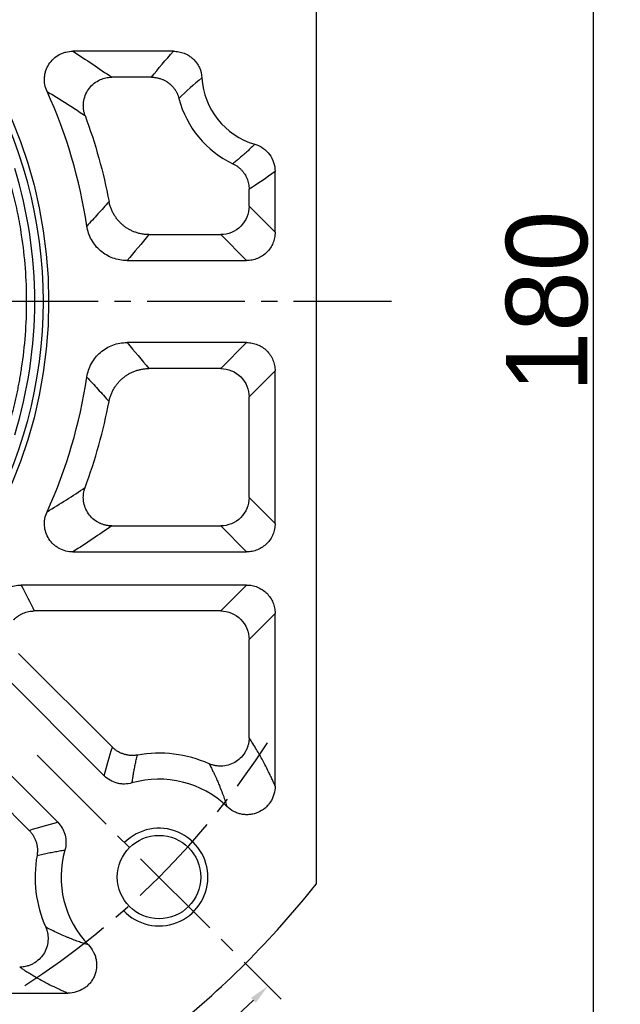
# Model space of a CAD drawing. Header units: millimetres. Extents: x 0 to 1244, y 0 to 880.
# Tile 8 of 14: x 273 to 346, y 376 to 497. Entities that reach past the tile are written whole.
import ezdxf

# ---------------------------------------------------------------- set-up
doc = ezdxf.new("R2010")
doc.units = ezdxf.units.MM
doc.linetypes.add('点画线', pattern=[18, 12, -2, 2, -2])
doc.layers.add('7中心线层', color=7, linetype='点画线')
for name, color, linetype, lineweight in [('尺寸线层', 3, 'Continuous', 18), ('粗实线', 7, 'Continuous', 40), ('细实线', 211, 'Continuous', 18)]:
    doc.layers.add(name, color=color, linetype=linetype, lineweight=lineweight)
doc.styles.add('工程字', font='gbenor.shx', dxfattribs={"bigfont": 'gbcbig.shx'})
doc.dimstyles.new('ISO-25', dxfattribs={"dimtxt": 2.5, "dimasz": 2.5, "dimexe": 1.25, "dimexo": 0.625, "dimtad": 1, "dimtxsty": 'Standard', "dimcen": 2.5, "dimadec": 0, "dimazin": 0, "dimtfac": 1, "dimtmove": 0, "dimatfit": 3, "dimfxl": 1, "dimarcsym": 0})
doc.dimstyles.new('ISO-25-1', dxfattribs={"dimtxt": 13, "dimasz": 6.5, "dimexe": 1.25, "dimexo": 1, "dimgap": 2, "dimtad": 1, "dimtoh": 1, "dimtxsty": '工程字', "dimcen": 2, "dimadec": 0, "dimazin": 0, "dimtfac": 1, "dimtmove": 0, "dimatfit": 3, "dimfxl": 1, "dimarcsym": 0})

# ---------------------------------------------------------------- blocks, each defined once
blk = doc.blocks.new('*D10')
at = {"layer": 'Defpoints', "color": 0}
for p in [(290.68, 551.94), (290.68, 371.94), (343.11, 371.94)]:
    blk.add_point(p, dxfattribs=at)
at = {"layer": '尺寸线层', "color": 0, "lineweight": -2}
for p, q in [((291.3, 551.94), (344.36, 551.94)), ((343.11, 549.44), (343.11, 374.44)), ((291.3, 371.94), (344.36, 371.94))]:
    blk.add_line(p, q, dxfattribs=at)
at = {"layer": '尺寸线层', "color": 0}
for points in [[(343.52, 549.44), (342.69, 549.44), (343.11, 551.94)], [(342.69, 374.44), (343.52, 374.44), (343.11, 371.94)]]:
    blk.add_solid(points, dxfattribs=at)
at = {"layer": '尺寸线层', "color": 0, "insert": (337.48, 461.94), "char_height": 10, "attachment_point": 5, "rotation": 90}
blk.add_mtext('180', dxfattribs=at)
blk = doc.blocks.new('*D12')
at = {"layer": 'Defpoints', "color": 0}
for p in [(294.93, 527.12), (143.25, 396.76)]:
    blk.add_point(p, dxfattribs=at)
at = {"layer": '尺寸线层', "color": 0, "lineweight": -2}
for p, q in [((219.09, 459.94), (219.09, 463.94)), ((217.09, 461.94), (221.09, 461.94)), ((107.79, 366.28), (138.32, 392.52)), ((76.53, 366.28), (107.79, 366.28))]:
    blk.add_line(p, q, dxfattribs=at)
at = {"layer": '尺寸线层', "color": 0}
blk.add_solid([(139.03, 391.7), (137.62, 393.34), (143.25, 396.76)], dxfattribs=at)
at = {"layer": '尺寸线层', "color": 0, "insert": (91.16, 374.78), "char_height": 13, "attachment_point": 5, "style": '工程字'}
blk.add_mtext('∅200', dxfattribs=at)
blk = doc.blocks.new('*D13')
at = {"layer": 'Defpoints', "color": 0}
for p in [(298.9, 544.73), (139.28, 379.14)]:
    blk.add_point(p, dxfattribs=at)
at = {"layer": '尺寸线层', "color": 0, "lineweight": -2}
for p, q in [((317.82, 564.36), (303.41, 549.41)), ((349.08, 564.36), (317.82, 564.36)), ((219.09, 459.94), (219.09, 463.94)), ((217.09, 461.94), (221.09, 461.94))]:
    blk.add_line(p, q, dxfattribs=at)
at = {"layer": '尺寸线层', "color": 0}
blk.add_solid([(302.63, 550.17), (304.19, 548.66), (298.9, 544.73)], dxfattribs=at)
at = {"layer": '尺寸线层', "color": 0, "lineweight": 25, "insert": (334.45, 572.86), "char_height": 13, "attachment_point": 5, "style": '工程字'}
blk.add_mtext('∅230{}{{\\H0.7x;}{}}', dxfattribs=at)
blk = doc.blocks.new('*D40')
at = {"layer": 'Defpoints', "color": 0}
for p in [(219.09, 561.19), (274.81, 406.22), (304.79, 376.24), (219.09, 362.69), (275.15, 357.05)]:
    blk.add_point(p, dxfattribs=at)
at = {"layer": '尺寸线层', "color": 0, "lineweight": -2}
blk.add_line((219.09, 362.07), (219.09, 341.76), dxfattribs=at)
blk.add_arc((219.09, 461.94), 118.93, 271.2044, 313.7956, dxfattribs=at)
at = {"layer": '尺寸线层', "color": 0}
for points in [[(301.69, 375.8), (301.11, 376.39), (303.18, 377.84)], [(221.59, 343.45), (221.59, 342.62), (219.09, 343.01)]]:
    blk.add_solid(points, dxfattribs=at)
at = {"layer": '尺寸线层', "color": 0, "insert": (262.45, 357.26), "char_height": 10, "attachment_point": 5, "rotation": 22.5}
blk.add_mtext('45%%d', dxfattribs=at)

msp = doc.modelspace()

# ---------------------------------------------------------------- linework, layer by layer
at = {"layer": '7中心线层'}
for p, q in [((318.3374, 461.9391), (97.3159, 461.9391)), ((274.8124, 406.2164), (304.7883, 376.2405))]:
    msp.add_line(p, q, dxfattribs=at)
msp.add_arc((219.0897, 461.9391), 100, 302.832642, 327.167358, dxfattribs=at)
at = {"layer": '粗实线', "color": 0, "lineweight": 30}
msp.add_line((309.0897, 533.5282), (309.0897, 390.35), dxfattribs=at)
for centre, radius in [((219.0897, 461.9391), 57.15), ((289.8003, 391.2285), 5.125)]:
    msp.add_circle(centre, radius, dxfattribs=at)
for radius, start, end in [(56.5, 329.800973, 30.199032), (115, 308.49995, 321.50005)]:
    msp.add_arc((219.0897, 461.9391), radius, start, end, dxfattribs=at)
at = {"layer": '细实线', "color": 0, "lineweight": -3}
for p, q in [((291.5944, 492.6955), (279.2236, 492.6955)), ((288.8779, 489.5039), (283.9864, 489.5039)), ((304.0549, 470.4654), (304.0549, 477.9344)), ((300.8633, 473.657), (300.8633, 475.7419)), ((304.0549, 470.4654), (300.8633, 473.657)), ((288.5582, 470.1655), (297.3718, 470.1655)), ((300.5634, 466.9739), (297.3718, 470.1655)), ((285.8643, 466.9739), (300.5634, 466.9739)), ((300.5634, 456.9044), (285.8643, 456.9044)), ((300.5634, 456.9044), (297.3718, 453.7127)), ((297.3718, 453.7127), (288.5582, 453.7127)), ((304.0549, 453.4129), (300.8633, 450.2213)), ((304.0549, 434.6742), (304.0549, 453.4129)), ((300.8633, 437.8659), (300.8633, 450.2213)), ((304.0549, 434.6742), (300.8633, 437.8659)), ((283.9864, 434.3744), (297.3718, 434.3744)), ((297.3718, 434.3744), (300.5634, 431.1827)), ((279.2236, 431.1827), (300.5634, 431.1827)), ((300.5634, 427.1132), (272.8599, 427.1132)), ((300.5634, 427.1132), (297.3718, 423.9216)), ((297.3718, 423.9216), (274.4802, 423.9216)), ((304.0549, 423.6218), (300.8633, 420.4301)), ((304.0549, 402.4186), (304.0549, 423.6218)), ((300.8633, 408.3466), (300.8633, 420.4301)), ((272.5536, 418.6949), (284.0629, 407.1855)), ((268.326, 418.4089), (283.0549, 403.6799)), ((277.3489, 397.9739), (265.7274, 409.5954)), ((273.8432, 396.9659), (268.919, 401.8901)), ((262.407, 376.9739), (278.6102, 376.9739))]:
    msp.add_line(p, q, dxfattribs=at)
for centre, radius, start, end in [((304.0897, 489.9391), 9.0348, 183.321197, 253.718211), ((219.0897, 461.9391), 62.5348, 8.536128, 24.389716), ((304.0897, 489.9391), 12.2264, 194.438967, 244.74324), ((219.0897, 461.9391), 55.4484, 342.841768, 17.158238), ((219.0897, 461.9391), 62.5348, 335.610301, 351.463873), ((219.0897, 461.9391), 65.7264, 339.647792, 349.229951), ((289.8003, 391.2285), 15.2264, 66.14091, 100.084121), ((289.8003, 391.2285), 12.0348, 46.113509, 106.026041), ((289.8003, 391.2285), 12.0348, 163.973934, 223.880907), ((289.8003, 391.2285), 15.2264, 169.915856, 203.860062)]:
    msp.add_arc(centre, radius, start, end, dxfattribs=at)
at = {"layer": '细实线', "color": 0, "lineweight": -2}
msp.add_arc((289.8003, 391.2285), 6, 223.280872, 135.000055, dxfattribs=at)
at = {"layer": '细实线', "color": 0, "lineweight": -3}
for points, knots in [([(276.0437, 487.7623), (275.9218, 488.0297), (275.8348, 488.3062), (275.7294, 488.8775), (275.7122, 489.1734), (275.7415, 489.6069), (275.7602, 489.7507), (275.8161, 490.0367), (275.8536, 490.1797), (275.9911, 490.5947), (276.1161, 490.8563), (276.4333, 491.3491), (276.6214, 491.5728), (277.0479, 491.9672), (277.2897, 492.1396), (277.6726, 492.3456), (277.8044, 492.4062), (278.0762, 492.5112), (278.217, 492.5556), (278.6414, 492.6612), (278.9297, 492.6962), (279.2236, 492.6955)], [0, 0, 0, 0, 0.125, 0.125, 0.25, 0.25, 0.3125, 0.3125, 0.375, 0.375, 0.5, 0.5, 0.625, 0.625, 0.75, 0.75, 0.8125, 0.8125, 0.875, 0.875, 1, 1, 1, 1]), ([(291.5944, 492.6955), (291.8159, 492.6959), (292.0339, 492.6754), (292.4632, 492.5944), (292.6764, 492.533), (293.0861, 492.3713), (293.2808, 492.2721), (293.6502, 492.0376), (293.8264, 491.9006), (294.1456, 491.5997), (294.2896, 491.4355), (294.5467, 491.0795), (294.6594, 490.887), (294.9357, 490.2921), (295.0451, 489.8581), (295.0701, 489.4157)], [0, 0, 0, 0, 0.125, 0.125, 0.25, 0.25, 0.375, 0.375, 0.5, 0.5, 0.625, 0.625, 0.75, 0.75, 1, 1, 1, 1]), ([(280.7129, 484.7981), (280.692, 484.8582), (280.6505, 484.9772), (280.6011, 485.1578), (280.5615, 485.3367), (280.5322, 485.5128), (280.5124, 485.6847), (280.5013, 485.8515), (280.4982, 486.012), (280.5022, 486.1655), (280.5121, 486.311), (280.5531, 486.6864), (280.7041, 487.2778), (281.0993, 488.0193), (281.657, 488.6487), (282.2, 489.0245), (282.6362, 489.2315), (282.9291, 489.3413), (283.2567, 489.4295), (283.613, 489.4908), (283.8601, 489.4995), (283.9864, 489.5039)], [0, 0, 0, 0, 0.02845973, 0.05642442, 0.08378637, 0.11044166, 0.13629132, 0.16124235, 0.1852085, 0.2081108, 0.2298779, 0.25044611, 0.3770522, 0.4997401, 0.62276936, 0.74963581, 0.79181403, 0.83860148, 0.8893927, 0.94346509, 1, 1, 1, 1]), ([(288.8779, 489.5039), (288.9391, 489.5028), (289.0615, 489.5007), (289.2444, 489.4853), (289.426, 489.461), (289.6055, 489.4272), (289.782, 489.3844), (289.9548, 489.3328), (290.1233, 489.2729), (290.2868, 489.2052), (290.4447, 489.1303), (290.5966, 489.0488), (290.742, 488.9613), (290.8806, 488.8686), (291.051, 488.7425), (291.2506, 488.5729), (291.4719, 488.3482), (291.677, 488.0976), (291.8617, 487.8232), (292.0212, 487.528), (292.1549, 487.2166), (292.2179, 486.9993), (292.2495, 486.8905)], [0, 0, 0, 0, 0.0400153, 0.08003377, 0.119984, 0.15979469, 0.1993953, 0.23871675, 0.27769205, 0.31625681, 0.35434984, 0.39191353, 0.42889427, 0.46524268, 0.50091386, 0.5674726, 0.63621592, 0.70682277, 0.77892479, 0.85211447, 0.92595629, 1, 1, 1, 1]), ([(276.0437, 487.7623), (276.303, 487.6035), (276.8251, 487.2839), (277.6014, 486.8004), (278.3793, 486.31), (279.1578, 485.8124), (279.9377, 485.3078), (280.4534, 484.9687), (280.7129, 484.7981)], [0, 0, 0, 0, 0.16126461, 0.32468975, 0.49027564, 0.65802251, 0.82793056, 1, 1, 1, 1]), ([(301.5567, 481.2667), (301.4461, 481.1563), (301.2211, 480.9316), (300.8711, 480.5981), (300.5046, 480.2602), (300.1212, 479.9189), (299.7207, 479.5745), (299.3036, 479.2267), (299.0179, 478.9977), (298.873, 478.8815)], [0, 0, 0, 0, 0.12927784, 0.26308227, 0.4014132, 0.54427056, 0.69165423, 0.84356409, 1, 1, 1, 1]), ([(301.5567, 481.2667), (301.9161, 481.1619), (302.2583, 480.9991), (302.8737, 480.5728), (303.1453, 480.31), (303.5872, 479.7187), (303.7625, 479.3823), (303.9945, 478.6815), (304.055, 478.3088), (304.0549, 477.9344)], [0, 0, 0, 0, 0.25, 0.25, 0.5, 0.5, 0.75, 0.75, 1, 1, 1, 1]), ([(271.1151, 445.8761), (271.1867, 446.1115), (271.33, 446.5819), (271.5327, 447.2909), (271.7263, 448.002), (271.91, 448.7153), (272.0841, 449.4309), (272.2484, 450.1487), (272.403, 450.8688), (272.5478, 451.591), (272.6829, 452.3156), (272.8083, 453.0423), (273.0994, 454.8773), (273.4359, 457.8398), (273.5896, 461.939), (273.4359, 466.0384), (273.0763, 469.2045), (272.7085, 471.4419), (272.4563, 472.7694), (272.1715, 474.0894), (271.8533, 475.4018), (271.5047, 476.7074), (271.245, 477.5704), (271.1151, 478.0021)], [0, 0, 0, 0, 0.02263161, 0.04524483, 0.06784382, 0.0904327, 0.11301562, 0.13559675, 0.15818021, 0.18077018, 0.20337079, 0.22598619, 0.24862051, 0.37430312, 0.50000221, 0.62568483, 0.75138391, 0.79286025, 0.83428639, 0.87568785, 0.91709023, 0.9585191, 1, 1, 1, 1]), ([(298.873, 478.8815), (298.9276, 478.8546), (299.0369, 478.8008), (299.1952, 478.7093), (299.3484, 478.6104), (299.4956, 478.5038), (299.6364, 478.3904), (299.7702, 478.2707), (299.8967, 478.1453), (300.0153, 478.0149), (300.126, 477.8804), (300.2284, 477.7423), (300.3495, 477.5613), (300.4825, 477.3292), (300.6157, 477.0384), (300.7237, 476.7303), (300.8027, 476.4085), (300.8533, 476.0775), (300.8599, 475.8539), (300.8633, 475.7419)], [0, 0, 0, 0, 0.04662915, 0.0932478, 0.13977806, 0.18614247, 0.23226469, 0.27807023, 0.32348702, 0.36844608, 0.41288196, 0.45673326, 0.49994293, 0.57945481, 0.6610509, 0.74434698, 0.82891482, 0.91429299, 1, 1, 1, 1]), ([(283.6583, 474.2213), (283.4305, 473.9661), (282.9778, 473.4587), (282.2947, 472.7036), (281.6145, 471.9587), (281.1583, 471.4661), (280.9317, 471.2214)], [0, 0, 0, 0, 0.25458623, 0.50611497, 0.75458622, 1, 1, 1, 1]), ([(288.5582, 470.1655), (288.4833, 470.1666), (288.3334, 470.1688), (288.1091, 470.1849), (287.8859, 470.2103), (287.6645, 470.2458), (287.4457, 470.291), (287.2302, 470.3457), (287.0187, 470.4094), (286.8117, 470.4819), (286.6098, 470.5626), (286.4136, 470.6511), (286.2236, 470.7468), (286.0401, 470.8491), (285.8635, 470.9575), (285.6941, 471.0714), (285.5321, 471.1901), (285.3245, 471.3553), (285.0748, 471.5795), (284.7925, 471.8777), (284.5289, 472.2072), (284.289, 472.5661), (284.0774, 472.9512), (283.8992, 473.3586), (283.7543, 473.7828), (283.6903, 474.075), (283.6583, 474.2213)], [0, 0, 0, 0, 0.03261277, 0.06524057, 0.09784022, 0.1303684, 0.16278197, 0.19503827, 0.22709543, 0.2589126, 0.29045031, 0.32167059, 0.35253728, 0.38301616, 0.41307512, 0.44268428, 0.47181609, 0.50044538, 0.55810853, 0.61767269, 0.67890916, 0.74155398, 0.80531233, 0.8698648, 0.93487528, 1, 1, 1, 1]), ([(300.8633, 473.657), (300.8607, 472.7413), (300.4836, 471.8371), (299.1918, 470.5452), (298.2875, 470.1681), (297.3718, 470.1655)], [0, 0, 0, 0, 0.5, 0.5, 1, 1, 1, 1]), ([(285.8643, 466.9739), (285.566, 466.9736), (285.2721, 466.9997), (284.6931, 467.1027), (284.4065, 467.1801), (283.8484, 467.3864), (283.5823, 467.513), (283.0754, 467.8114), (282.8326, 467.985), (282.3827, 468.3723), (282.1777, 468.5835), (281.8065, 469.0406), (281.639, 469.289), (281.3534, 469.8077), (281.235, 470.0771), (281.0463, 470.6354), (280.9757, 470.9263), (280.9317, 471.2214)], [0, 0, 0, 0, 0.125, 0.125, 0.25, 0.25, 0.375, 0.375, 0.5, 0.5, 0.625, 0.625, 0.75, 0.75, 0.875, 0.875, 1, 1, 1, 1]), ([(304.0549, 470.4654), (304.0553, 470.2347), (304.0332, 470.0078), (303.9457, 469.5613), (303.8793, 469.3393), (303.7051, 468.9159), (303.5982, 468.7151), (303.3454, 468.3351), (303.198, 468.1552), (302.8758, 467.8327), (302.6999, 467.6881), (302.318, 467.4329), (302.1145, 467.3246), (301.6939, 467.1511), (301.474, 467.0846), (301.0224, 466.9956), (300.7941, 466.9736), (300.5634, 466.9739)], [0, 0, 0, 0, 0.125, 0.125, 0.25, 0.25, 0.375, 0.375, 0.5, 0.5, 0.625, 0.625, 0.75, 0.75, 0.875, 0.875, 1, 1, 1, 1]), ([(280.9317, 452.6569), (280.9756, 452.9514), (281.0458, 453.2418), (281.2367, 453.8058), (281.3577, 454.0793), (281.6425, 454.5947), (281.8066, 454.838), (282.1785, 455.2957), (282.3876, 455.5105), (282.8336, 455.8938), (283.0722, 456.0648), (283.5814, 456.3649), (283.8515, 456.493), (284.4026, 456.6968), (284.686, 456.774), (285.2691, 456.8783), (285.5666, 456.9047), (285.8643, 456.9044)], [0, 0, 0, 0, 0.125, 0.125, 0.25, 0.25, 0.375, 0.375, 0.5, 0.5, 0.625, 0.625, 0.75, 0.75, 0.875, 0.875, 1, 1, 1, 1]), ([(300.5634, 456.9044), (300.7941, 456.9047), (301.021, 456.8827), (301.4675, 456.7952), (301.6895, 456.7288), (302.1129, 456.5545), (302.3137, 456.4477), (302.6937, 456.1949), (302.8736, 456.0475), (303.1961, 455.7253), (303.3407, 455.5494), (303.5959, 455.1675), (303.7042, 454.964), (303.8777, 454.5434), (303.9442, 454.3234), (304.0332, 453.8718), (304.0552, 453.6436), (304.0549, 453.4129)], [0, 0, 0, 0, 0.125, 0.125, 0.25, 0.25, 0.375, 0.375, 0.5, 0.5, 0.625, 0.625, 0.75, 0.75, 0.875, 0.875, 1, 1, 1, 1]), ([(283.6583, 449.657), (283.6734, 449.7304), (283.7035, 449.8772), (283.7612, 450.0946), (283.8279, 450.3091), (283.9042, 450.5199), (283.9895, 450.7264), (284.0834, 450.9279), (284.1856, 451.1238), (284.2954, 451.3136), (284.4124, 451.4969), (284.536, 451.6731), (284.6655, 451.8419), (284.8004, 452.003), (284.9399, 452.1562), (285.0834, 452.3014), (285.2303, 452.4384), (285.4314, 452.6114), (285.6983, 452.8148), (286.0439, 453.0364), (286.4169, 453.2338), (286.8143, 453.4024), (287.2322, 453.5383), (287.6657, 453.6372), (288.1095, 453.7004), (288.4086, 453.7086), (288.5582, 453.7127)], [0, 0, 0, 0, 0.0326106, 0.06523657, 0.0978347, 0.13036167, 0.16277433, 0.19503, 0.22708682, 0.25890393, 0.29044185, 0.3216626, 0.35253001, 0.38300986, 0.41307004, 0.44268065, 0.47181415, 0.50044535, 0.55810477, 0.61766618, 0.6789009, 0.74154503, 0.8053038, 0.86985787, 0.93487117, 1, 1, 1, 1]), ([(297.3718, 453.7127), (298.2875, 453.7102), (299.1917, 453.3331), (300.4836, 452.0412), (300.8607, 451.137), (300.8633, 450.2213)], [0, 0, 0, 0, 0.5, 0.5, 1, 1, 1, 1]), ([(280.9317, 452.6569), (281.1583, 452.4122), (281.6145, 451.9196), (282.2947, 451.1747), (282.9778, 450.4196), (283.4305, 449.9122), (283.6583, 449.657)], [0, 0, 0, 0, 0.24541379, 0.49388505, 0.74541378, 1, 1, 1, 1]), ([(283.9864, 434.3744), (283.9227, 434.3756), (283.7965, 434.3781), (283.6098, 434.3947), (283.4282, 434.4199), (283.2528, 434.4537), (283.0848, 434.4949), (282.9248, 434.5425), (282.7735, 434.5953), (282.6315, 434.6522), (282.499, 434.7119), (282.1603, 434.8812), (281.657, 435.2295), (281.0987, 435.8597), (280.7035, 436.6018), (280.5406, 437.2412), (280.4986, 437.7217), (280.4978, 438.0342), (280.5291, 438.3715), (280.5956, 438.7262), (280.6732, 438.9604), (280.7129, 439.0802)], [0, 0, 0, 0, 0.02851096, 0.05651302, 0.08389714, 0.11055823, 0.13639631, 0.16131751, 0.18523492, 0.20806905, 0.22974816, 0.25020835, 0.37745715, 0.50036149, 0.62326445, 0.74998698, 0.79215127, 0.83889315, 0.88961005, 0.94358347, 1, 1, 1, 1]), ([(300.8633, 437.8659), (300.8607, 436.9502), (300.4836, 436.0459), (299.1917, 434.7541), (298.2875, 434.3769), (297.3718, 434.3744)], [0, 0, 0, 0, 0.5, 0.5, 1, 1, 1, 1]), ([(279.2236, 431.1827), (278.9297, 431.1821), (278.642, 431.2171), (278.0781, 431.3571), (277.8015, 431.4636), (277.4188, 431.6692), (277.2956, 431.7457), (277.0582, 431.9147), (276.9434, 432.0079), (276.6223, 432.3045), (276.4356, 432.5263), (276.1178, 433.0188), (275.9917, 433.2825), (275.8086, 433.8337), (275.7514, 434.1251), (275.722, 434.559), (275.7212, 434.704), (275.7378, 434.9948), (275.7554, 435.1414), (275.8346, 435.5716), (275.9218, 435.8486), (276.0437, 436.116)], [0, 0, 0, 0, 0.125, 0.125, 0.25, 0.25, 0.3125, 0.3125, 0.375, 0.375, 0.5, 0.5, 0.625, 0.625, 0.75, 0.75, 0.8125, 0.8125, 0.875, 0.875, 1, 1, 1, 1]), ([(304.0549, 434.6742), (304.0552, 434.4435), (304.0332, 434.2166), (303.9457, 433.7701), (303.8793, 433.5482), (303.7051, 433.1247), (303.5982, 432.9239), (303.3454, 432.544), (303.198, 432.364), (302.8758, 432.0415), (302.6999, 431.8969), (302.318, 431.6418), (302.1145, 431.5335), (301.6939, 431.36), (301.4739, 431.2934), (301.0224, 431.2045), (300.7941, 431.1824), (300.5634, 431.1827)], [0, 0, 0, 0, 0.125, 0.125, 0.25, 0.25, 0.375, 0.375, 0.5, 0.5, 0.625, 0.625, 0.75, 0.75, 0.875, 0.875, 1, 1, 1, 1]), ([(270.0165, 425.648), (270.1785, 425.8755), (270.3641, 426.0795), (270.7809, 426.4414), (271.0143, 426.5996), (271.504, 426.8521), (271.7652, 426.9498), (272.3058, 427.0806), (272.5806, 427.1134), (272.8599, 427.1132)], [0, 0, 0, 0, 0.25, 0.25, 0.5, 0.5, 0.75, 0.75, 1, 1, 1, 1]), ([(300.5634, 427.1132), (300.7941, 427.1136), (301.021, 427.0915), (301.4675, 427.0041), (301.6895, 426.9376), (302.1129, 426.7634), (302.3137, 426.6565), (302.6937, 426.4037), (302.8736, 426.2563), (303.1961, 425.9341), (303.3407, 425.7583), (303.5959, 425.3763), (303.7042, 425.1728), (303.8777, 424.7522), (303.9442, 424.5323), (304.0332, 424.0807), (304.0552, 423.8525), (304.0549, 423.6218)], [0, 0, 0, 0, 0.125, 0.125, 0.25, 0.25, 0.375, 0.375, 0.5, 0.5, 0.625, 0.625, 0.75, 0.75, 0.875, 0.875, 1, 1, 1, 1]), ([(271.9682, 422.8539), (271.9751, 422.8611), (272.0016, 422.8886), (272.0617, 422.9481), (272.1638, 423.0433), (272.313, 423.1694), (272.5267, 423.3279), (272.7969, 423.4944), (273.1099, 423.6464), (273.436, 423.7668), (273.7743, 423.8543), (274.1242, 423.9106), (274.3613, 423.9179), (274.4802, 423.9216)], [0, 0, 0, 0, 0.01071435, 0.04080696, 0.09050101, 0.16008406, 0.24982721, 0.37496924, 0.4991962, 0.62160574, 0.74635283, 0.87273459, 1, 1, 1, 1]), ([(297.3718, 423.9216), (298.2875, 423.9191), (299.1917, 423.5419), (300.4836, 422.2501), (300.8607, 421.3458), (300.8633, 420.4301)], [0, 0, 0, 0, 0.5, 0.5, 1, 1, 1, 1]), ([(300.8633, 408.3466), (300.8623, 408.2916), (300.8603, 408.1801), (300.847, 408.0113), (300.8256, 407.8393), (300.7947, 407.6647), (300.7384, 407.4197), (300.6324, 407.087), (300.3884, 406.5576), (299.9552, 405.957), (299.2913, 405.3996), (298.5135, 405.0178), (297.798, 404.8663), (297.2154, 404.8547), (296.8914, 404.8884), (296.6813, 404.9265), (296.5399, 404.9564), (296.3603, 405.0037), (296.1542, 405.0716), (296.021, 405.1277), (295.9592, 405.1537)], [0, 0, 0, 0, 0.02390358, 0.04839624, 0.07347045, 0.09911551, 0.12531726, 0.18250198, 0.25024601, 0.37750819, 0.49984728, 0.62234159, 0.74944872, 0.81324305, 0.87455908, 0.89035172, 0.905945, 0.93735715, 0.97096901, 1, 1, 1, 1]), ([(304.0549, 402.4186), (304.0055, 402.5338), (303.8955, 402.7903), (303.7136, 403.1996), (303.4979, 403.669), (303.1883, 404.3163), (302.8394, 405.0043), (302.3074, 405.9936), (301.7755, 406.9044), (301.2423, 407.7611), (300.9756, 408.173), (300.8633, 408.3466)], [0, 0, 0, 0, 0.04664898, 0.10386873, 0.17165388, 0.25000131, 0.39539044, 0.4999861, 0.74998857, 0.89465495, 1, 1, 1, 1]), ([(287.1343, 406.2196), (287.0716, 406.2096), (286.9453, 406.1894), (286.7532, 406.1722), (286.5585, 406.1649), (286.362, 406.1687), (286.1645, 406.1837), (285.9671, 406.2101), (285.7706, 406.2478), (285.5762, 406.2969), (285.3848, 406.3571), (285.1973, 406.4281), (285.0146, 406.5096), (284.8376, 406.601), (284.6671, 406.7017), (284.5037, 406.8111), (284.3483, 406.9285), (284.2005, 407.0526), (284.1086, 407.1414), (284.0629, 407.1855)], [0, 0, 0, 0, 0.0569585, 0.11459532, 0.17283332, 0.23159, 0.29077806, 0.35030614, 0.4100796, 0.47000141, 0.52997306, 0.58989557, 0.64967045, 0.70920066, 0.76839156, 0.82715179, 0.88539405, 0.94303583, 1, 1, 1, 1]), ([(286.4778, 402.7955), (286.5054, 402.9742), (286.5614, 403.3372), (286.656, 403.8869), (286.76, 404.4509), (286.8746, 405.0287), (286.999, 405.6205), (287.0888, 406.0181), (287.1343, 406.2196)], [0, 0, 0, 0, 0.1546811, 0.31415652, 0.4784262, 0.64749006, 0.82134803, 1, 1, 1, 1]), ([(295.9592, 405.1537), (296.0331, 405.0103), (296.1751, 404.7346), (296.3766, 404.3271), (296.5592, 403.9463), (296.7234, 403.5931), (296.8695, 403.2693), (296.998, 402.9766), (297.1094, 402.7164), (297.2797, 402.3102), (297.4982, 401.7658), (297.7523, 401.0804), (297.9631, 400.4708), (298.0872, 400.0791), (298.1432, 399.9021)], [0, 0, 0, 0, 0.09421091, 0.18114122, 0.26079307, 0.33316884, 0.39827098, 0.45610193, 0.50666399, 0.54995931, 0.68972449, 0.81131049, 0.91473141, 1, 1, 1, 1]), ([(286.4778, 402.7955), (286.1781, 402.7093), (285.8738, 402.6643), (285.4105, 402.6573), (285.2539, 402.6655), (284.9468, 402.7022), (284.7956, 402.7307), (284.3489, 402.8459), (284.0569, 402.9647), (283.5226, 403.2706), (283.2754, 403.4593), (283.0549, 403.6799)], [0, 0, 0, 0, 0.25, 0.25, 0.375, 0.375, 0.5, 0.5, 0.75, 0.75, 1, 1, 1, 1]), ([(304.0549, 402.4186), (304.0562, 402.0735), (304.0096, 401.7364), (303.8679, 401.2424), (303.808, 401.0795), (303.6674, 400.7683), (303.5862, 400.6187), (303.4023, 400.3315), (303.2986, 400.1929), (303.0725, 399.9339), (302.951, 399.8141), (302.5616, 399.4833), (302.2638, 399.2991), (301.7931, 399.0984), (301.6316, 399.0433), (301.2991, 398.9575), (301.1281, 398.927), (300.7881, 398.8924), (300.6177, 398.8878), (300.276, 398.9041), (300.1035, 398.9252), (299.7674, 398.9918), (299.603, 399.0371), (299.2814, 399.1513), (299.1233, 399.2206), (298.667, 399.4615), (298.3912, 399.6621), (298.1432, 399.9021)], [0, 0, 0, 0, 0.125, 0.125, 0.1875, 0.1875, 0.25, 0.25, 0.3125, 0.3125, 0.375, 0.375, 0.5, 0.5, 0.5625, 0.5625, 0.625, 0.625, 0.6875, 0.6875, 0.75, 0.75, 0.8125, 0.8125, 0.875, 0.875, 1, 1, 1, 1]), ([(273.8432, 396.9659), (273.8874, 396.9202), (273.9762, 396.8283), (274.1003, 396.6805), (274.2177, 396.5251), (274.3271, 396.3617), (274.4278, 396.1912), (274.5192, 396.0142), (274.6007, 395.8315), (274.6717, 395.644), (274.7319, 395.4526), (274.781, 395.2582), (274.8187, 395.0617), (274.8451, 394.8643), (274.8601, 394.6668), (274.8639, 394.4703), (274.8566, 394.2756), (274.8394, 394.0835), (274.8192, 393.9572), (274.8092, 393.8945)], [0, 0, 0, 0, 0.05696402, 0.11460567, 0.17284781, 0.23160794, 0.29079876, 0.35032891, 0.41010375, 0.47002625, 0.5299979, 0.58991973, 0.64969323, 0.70922137, 0.76840951, 0.82716629, 0.88540441, 0.94304136, 1, 1, 1, 1]), ([(277.3489, 397.9739), (277.5695, 397.7534), (277.7563, 397.509), (277.9868, 397.107), (278.0556, 396.9661), (278.1722, 396.6797), (278.2205, 396.5336), (278.3361, 396.087), (278.3736, 395.7739), (278.3648, 395.1583), (278.3195, 394.8507), (278.2333, 394.5509)], [0, 0, 0, 0, 0.25, 0.25, 0.375, 0.375, 0.5, 0.5, 0.75, 0.75, 1, 1, 1, 1]), ([(274.8092, 393.8945), (275.0504, 393.9488), (275.5251, 394.0557), (276.2303, 394.2013), (276.9154, 394.3324), (277.5801, 394.4496), (278.0182, 394.5176), (278.2333, 394.5509)], [0, 0, 0, 0, 0.21380709, 0.42071078, 0.62071091, 0.81380736, 1, 1, 1, 1]), ([(275.8753, 385.0693), (275.8937, 385.0258), (275.9309, 384.9378), (275.9804, 384.8016), (276.0244, 384.6642), (276.0756, 384.4774), (276.1641, 384.0543), (276.192, 383.3688), (276.0107, 382.5146), (275.6286, 381.7364), (275.0709, 381.0729), (274.4846, 380.6501), (273.9574, 380.4026), (273.5876, 380.2817), (273.25, 380.2105), (272.9634, 380.1732), (272.7747, 380.168), (272.6822, 380.1655)], [0, 0, 0, 0, 0.02053089, 0.04150111, 0.06290655, 0.08314183, 0.12555981, 0.25040648, 0.37748416, 0.50035896, 0.62252564, 0.74972979, 0.81018156, 0.87471606, 0.91806169, 0.95983954, 1, 1, 1, 1]), ([(281.1255, 382.886), (281.0194, 382.9194), (280.8039, 382.9872), (280.4863, 383.0923), (280.1666, 383.2019), (279.8456, 383.3163), (279.5231, 383.4352), (279.1992, 383.5589), (278.8738, 383.6874), (278.3547, 383.8991), (277.6454, 384.2061), (276.7526, 384.6219), (276.1735, 384.9172), (275.8753, 385.0693)], [0, 0, 0, 0, 0.05093597, 0.10339114, 0.15736615, 0.21286158, 0.26987793, 0.32841569, 0.38847527, 0.45005706, 0.62191229, 0.80522504, 1, 1, 1, 1]), ([(281.1257, 382.8867), (281.3657, 382.6387), (281.566, 382.3635), (281.8064, 381.9093), (281.8763, 381.7504), (281.9909, 381.4286), (282.0362, 381.2645), (282.1028, 380.9301), (282.1242, 380.7584), (282.141, 380.4148), (282.1366, 380.2442), (282.0854, 379.7357), (281.9985, 379.3964), (281.7983, 378.9254), (281.7201, 378.7737), (281.54, 378.4813), (281.4379, 378.3407), (281.2168, 378.0799), (281.0971, 377.9585), (280.8396, 377.7332), (280.7006, 377.6288), (280.2679, 377.3511), (279.9548, 377.2096), (279.2934, 377.0192), (278.9554, 376.9726), (278.6102, 376.9739)], [0, 0, 0, 0, 0.125, 0.125, 0.1875, 0.1875, 0.25, 0.25, 0.3125, 0.3125, 0.375, 0.375, 0.5, 0.5, 0.5625, 0.5625, 0.625, 0.625, 0.6875, 0.6875, 0.75, 0.75, 0.875, 0.875, 1, 1, 1, 1]), ([(272.6822, 380.1655), (272.7904, 380.0953), (273.0357, 379.9361), (273.4557, 379.6695), (274.204, 379.2066), (275.0361, 378.721), (276.0254, 378.189), (276.7642, 377.8142), (277.5038, 377.463), (278.0894, 377.1979), (278.4524, 377.0418), (278.6102, 376.9739)], [0, 0, 0, 0, 0.06585397, 0.14919111, 0.25001226, 0.5000169, 0.60504486, 0.75000244, 0.85259392, 0.93592369, 1, 1, 1, 1])]:
    msp.add_open_spline(points, degree=3, knots=knots, dxfattribs=at)
for points in [[(279.2236, 492.6955), (280.8734, 491.6321), (282.4565, 490.5682), (283.9864, 489.5039)], [(288.8779, 489.5039), (289.7028, 490.5681), (290.5908, 491.6321), (291.5944, 492.6955)], [(295.0701, 489.4157), (294.0504, 488.631), (293.1199, 487.7777), (292.2495, 486.8905)], [(280.7129, 484.7981), (281.9872, 481.3628), (282.9736, 477.8208), (283.6583, 474.2213)], [(304.0549, 477.9344), (302.9913, 477.137), (301.9273, 476.4164), (300.8633, 475.7419)], [(288.5582, 470.1655), (287.6776, 469.1016), (286.7803, 468.0377), (285.8643, 466.9739)], [(285.8643, 456.9044), (286.7803, 455.8406), (287.6776, 454.7767), (288.5582, 453.7127)], [(276.0437, 436.116), (277.6574, 437.1), (279.2098, 438.0882), (280.7129, 439.0802)], [(283.9864, 434.3744), (282.4565, 433.3101), (280.8734, 432.2462), (279.2236, 431.1827)], [(272.8599, 427.1132), (273.4081, 426.0494), (273.948, 424.9855), (274.4802, 423.9216)], [(283.0549, 403.6799), (283.3638, 404.8754), (283.7029, 406.0409), (284.0629, 407.1855)], [(273.8432, 396.9659), (274.9879, 397.3259), (276.1534, 397.665), (277.3489, 397.9739)]]:
    msp.add_open_spline(points, degree=3, dxfattribs=at)

# ---------------------------------------------------------------- dimensions: what is measured, and where the dimension line sits
at = {"layer": '尺寸线层', "lineweight": 25}
dim = msp.add_diameter_dim_2p(p1=(139.2773, 379.1443), p2=(298.9021, 544.7339), text='<>{}{{\\H0.7x;}{}}', dimstyle='ISO-25-1', override={"dimtoh": 40, "dimlfac": 1, "dimse1": 1, "dimsd1": 1, "dimtix": 0, "dimtofl": 0, "dimatfit": 0}, dxfattribs=at)
dim.commit()
dim.dimension.update_dxf_attribs({"geometry": '*D13', "text_midpoint": (334.4487, 564.3583), "dimtype": 163})
at = {"layer": '尺寸线层'}
dim = msp.add_angular_dim_2l(base=(275.1521, 357.0537), line1=((219.0897, 362.6914), (219.0897, 561.1869)), line2=((274.8124, 406.2164), (304.7883, 376.2405)), dimstyle='ISO-25', override={"dimtxt": 10}, dxfattribs=at)
dim.commit()
dim.dimension.update_dxf_attribs({"geometry": '*D40', "text_midpoint": (262.449, 357.2605)})
dim = msp.add_linear_dim(base=(343.1059, 371.9391), p1=(290.6788, 551.9391), p2=(290.6788, 371.9391), angle=270, dimstyle='ISO-25', override={"dimtxt": 10}, dxfattribs=at)
dim.commit()
dim.dimension.update_dxf_attribs({"geometry": '*D10', "text_midpoint": (337.4809, 461.9391)})
dim = msp.add_diameter_dim_2p(p1=(294.9265, 527.1217), p2=(143.2528, 396.7566), dimstyle='ISO-25-1', override={"dimtxsty": '工程字', "dimse2": 1, "dimsd2": 1, "dimtofl": 0, "dimatfit": 0}, dxfattribs=at)
dim.commit()
dim.dimension.update_dxf_attribs({"geometry": '*D12', "text_midpoint": (91.1614, 366.2765), "dimtype": 163})

doc.saveas('drawing.dxf')
